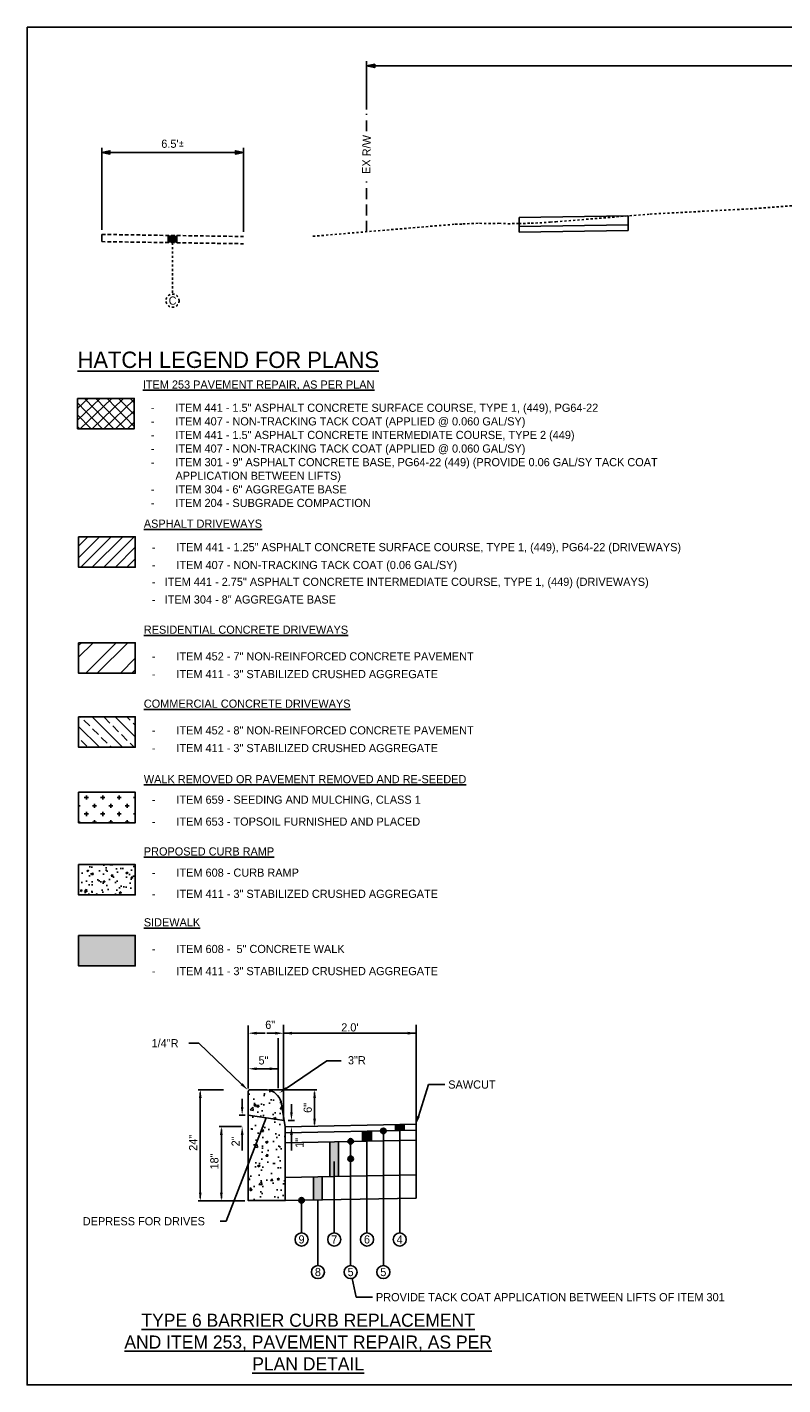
# Model space of a CAD drawing. Header units: feet. Extents: x 19045 to 19260, y 13883 to 14309.
# Tile 5 of 11: x 19045 to 19080, y 14174 to 14236. Entities that reach past the tile are written whole.
import ezdxf
from ezdxf import colors
from ezdxf.entities.mleader import LeaderData, LeaderLine
from ezdxf.enums import TextEntityAlignment as Align
from ezdxf.math import Vec2, Vec3

# ---------------------------------------------------------------- set-up
doc = ezdxf.new("R2010")
doc.units = ezdxf.units.FT
doc.header["$MEASUREMENT"] = 0
for name, pattern in [('CENTER2', [1.125, 0.75, -0.125, 0.125, -0.125]), ('cl5', [25, 1.25, -1.25, 20, -1.25, 1.25]), ('DASHED', [0.75, 0.5, -0.25]), ('DASHED2', [0.375, 0.25, -0.125]), ('OhDOT_USTN2', [0.11, 0.069, -0.041]), ('OhDOT_USTN3', [0.22, 0.165, -0.055])]:
    doc.linetypes.add(name, pattern=pattern)
for name, color, linetype in [('D-HATCH-PATT', 247, 'Continuous'), ('D-TEXT', 9, 'Continuous'), ('PF_X_Ground_Line', 3, 'OhDOT_USTN2'), ('PV_P_EOP', 7, 'Continuous'), ('PV_P_Text', 10, 'Continuous'), ('PV_X_EOP', 7, 'OhDOT_USTN3'), ('RW_X_CL_5', 6, 'cl5'), ('RW_X_Right_of_Way', 7, 'ROWEX-COEC'), ('SC_Shading1', 253, 'Continuous'), ('SC_Shading3', 254, 'Continuous'), ('text', 9, 'Continuous')]:
    doc.layers.add(name, color=color, linetype=linetype)
doc.styles.add('Slanted-Normal', font='font31.shx', dxfattribs={"height": 0.125})
doc.styles.get("Standard").update_dxf_attribs({"font": 'font31.shx'})
doc.styles.add('Straight-Normal', font='font30.shx', dxfattribs={"height": 0.14})
doc.linetypes.add('ROWEX-COEC', pattern='A,0.75,-0.05,["Ex R/W",Straight-Normal,S=1,R=0,X=0,Y=-0.06],-0.7,0.75,-0.3,0.75,-0.3,0.75,-0.3,0.75,-0.3', length=5.7)
doc.dimstyles.new('Dec-1  Slanted', dxfattribs={"dimtxt": 0.125, "dimasz": 0.125, "dimexe": 0.07, "dimexo": 0.07, "dimgap": 0.07, "dimtad": 1, "dimdec": 1, "dimzin": 3, "dimdsep": 46, "dimtxsty": 'Slanted-Normal', "dimblk": 'Dim1', "dimcen": 0, "dimclrd": 95, "dimclre": 95, "dimclrt": 7, "dimadec": 1, "dimazin": 3, "dimtfac": 1, "dimtdec": 1, "dimtix": 1, "dimtofl": 0, "dimtmove": 1, "dimatfit": 3, "dimldrblk": 'Dim1', "dimfxl": 1, "dimtolj": 1, "dimtzin": 0, "dimlwd": -1, "dimlwe": -1, "dimarcsym": 0})
doc.dimstyles.get("Standard").update_dxf_attribs({"dimtxt": 0.18, "dimasz": 0.18, "dimexe": 0.18, "dimexo": 0.0625, "dimgap": 0.09, "dimtad": 0, "dimtih": 1, "dimtoh": 1, "dimdec": 4, "dimzin": 0, "dimdsep": 46, "dimtxsty": 'Standard', "dimcen": 0.09, "dimadec": 0, "dimazin": 0, "dimtfac": 1, "dimtdec": 4, "dimtofl": 0, "dimtmove": 0, "dimatfit": 3, "dimfxl": 1, "dimtolj": 1, "dimtzin": 0, "dimarcsym": 0})

# ---------------------------------------------------------------- blocks, each defined once
blk = doc.blocks.new('Dim1')
h = blk.add_hatch(color=4)
h.dxf.hatch_style = 1
h.paths.add_polyline_path([(0, 0), (-1, -0.2), (-1, 0.2)])
at = {"color": 4}
blk.add_lwpolyline([(0, 0), (-1, -0.2), (-1, 0.2), (0, 0)], dxfattribs=at)
blk = doc.blocks.new('*D901')
at = {"layer": 'Defpoints', "color": 0, "transparency": 16777216}
for p in [(19055.053, 14230.354), (19048.553, 14226.595), (19055.053, 14226.498)]:
    blk.add_point(p, dxfattribs=at)
at = {"layer": 'PV_P_Text', "color": 95, "linetype": 'Continuous', "transparency": 16777216}
for p, q in [((19048.553, 14226.805), (19048.553, 14230.564)), ((19048.928, 14230.354), (19054.678, 14230.354)), ((19055.053, 14226.708), (19055.053, 14230.564))]:
    blk.add_line(p, q, dxfattribs=at)
at = {"layer": 'PV_P_Text', "color": 95, "transparency": 16777216, "xscale": 0.375, "yscale": 0.375, "zscale": 0.375, "rotation": 180}
blk.add_blockref('Dim1', (19048.553, 14230.354), dxfattribs=at)
at = {"layer": 'PV_P_Text', "color": 95, "transparency": 16777216, "xscale": 0.375, "yscale": 0.375, "zscale": 0.375}
blk.add_blockref('Dim1', (19055.053, 14230.354), dxfattribs=at)
at = {"layer": 'PV_P_Text', "color": 7, "transparency": 16777216, "insert": (19051.803, 14230.751), "char_height": 0.375, "attachment_point": 5, "style": 'Slanted-Normal'}
blk.add_mtext("\\A1;6.5'{\\fISOCPEUR|b0|i0|c0|p34;%%P}", dxfattribs=at)
blk = doc.blocks.new('*D889')
at = {"layer": 'Defpoints', "color": 0, "transparency": 16777216}
for p in [(19060.692, 14234.322), (19127.775, 14234.156), (19060.692, 14232.118)]:
    blk.add_point(p, dxfattribs=at)
at = {"layer": 'PV_P_Text', "color": 95, "linetype": 'Continuous', "transparency": 16777216}
for p, q in [((19060.692, 14232.328), (19060.692, 14234.532)), ((19127.4, 14234.322), (19061.067, 14234.322)), ((19127.775, 14234.366), (19127.775, 14234.532))]:
    blk.add_line(p, q, dxfattribs=at)
at = {"layer": 'PV_P_Text', "color": 95, "transparency": 16777216, "xscale": 0.375, "yscale": 0.375, "zscale": 0.375, "rotation": 180}
blk.add_blockref('Dim1', (19060.692, 14234.322), dxfattribs=at)
at = {"layer": 'PV_P_Text', "color": 95, "transparency": 16777216, "xscale": 0.375, "yscale": 0.375, "zscale": 0.375}
blk.add_blockref('Dim1', (19127.775, 14234.322), dxfattribs=at)
at = {"layer": 'PV_P_Text', "color": 7, "transparency": 16777216, "insert": (19090.692, 14234.719), "char_height": 0.375, "attachment_point": 5, "style": 'Slanted-Normal'}
blk.add_mtext("\\A1;60.0' RIGHT-OF-WAY", dxfattribs=at)

msp = doc.modelspace()

# ---------------------------------------------------------------- hatches: boundary and pattern name
at = {"layer": 'D-HATCH-PATT'}
h = msp.add_hatch(dxfattribs=at)
h.set_pattern_fill('AR-CONC', color=256, scale=0.15)
h.set_pattern_definition([(50, (18573.3115, 14546.2789), (1.0758903, -0.0941282), [0.1125, -1.2375]), (355, (18573.3115, 14546.2789), (-0.208127, 1.1282882), [0.09, -0.99]), (100.45144, (18573.4012, 14546.2711), (0.8677633, 1.03416), [0.0956103, -1.0517132]), (46.1842, (18573.3115, 14546.579), (1.600862, -0.248279), [0.16875, -1.85625]), (96.63564, (18573.445, 14546.5582), (1.401993, 1.461178), [0.1434155, -1.5775706]), (351.18416, (18573.3115, 14546.579), (1.401993, 1.461178), [0.135, -1.485]), (21, (18573.4615, 14546.5039), (0.8953606, -0.6039283), [0.1125, -1.2375]), (326, (18573.4615, 14546.5039), (0.364973, 1.087725), [0.09, -0.99]), (71.45144, (18573.5361, 14546.4536), (1.2603336, 0.4837967), [0.0956103, -1.0517132]), (37.5, (18573.3115, 14546.27893), (0.01823978, 0.49934078), [0, -0.978, 0, -1.005, 0, -0.99375]), (7.5, (18573.3115, 14546.27893), (0.3946043, 0.59161757), [0, -0.573, 0, -0.9555, 0, -0.37875]), (327.5, (18572.977, 14546.27893), (0.80073365, -0.0338323), [0, -0.375, 0, -1.17, 0, -1.5525]), (317.5, (18572.827, 14546.2789), (0.87477925, 0.1501575), [0, -0.4875, 0, -0.777, 0, -1.1025])])
edge = h.paths.add_edge_path()
edge.add_line((19056.962, 14185.681), (19056.772, 14186.821))
edge.add_arc((19056.046, 14186.63), 0.75, 14.68211, 83.45455)
edge.add_line((19056.132, 14187.376), (19055.338, 14187.376))
edge.add_arc((19055.338, 14187.305), 0.0706, 90, 180)
edge.add_line((19055.268, 14187.305), (19055.268, 14182.293))
edge.add_line((19055.268, 14182.293), (19056.962, 14182.293))
edge.add_line((19056.962, 14182.293), (19056.962, 14185.681))
at = {"layer": 'PV_P_Text'}
h = msp.add_hatch(color=256, dxfattribs=at)
h.dxf.hatch_style = 1
h.paths.add_polyline_path([(19051.998, 14226.544), (19051.598, 14226.55), (19051.598, 14226.22), (19051.801, 14226.217), (19051.998, 14226.22)])
h = msp.add_hatch(color=256, dxfattribs=at)
h.dxf.hatch_style = 1
edge = h.paths.add_edge_path()
edge.add_arc((19061.462, 14185.491), 0.125, 0, 360)
h = msp.add_hatch(color=256, dxfattribs=at)
h.dxf.hatch_style = 1
h.paths.add_polyline_path([(19062.412, 14185.79), (19062.012, 14185.782), (19062.012, 14185.502), (19062.412, 14185.51)])
h = msp.add_hatch(color=256, dxfattribs=at)
h.dxf.hatch_style = 1
h.paths.add_polyline_path([(19059.412, 14185), (19059.012, 14184.992), (19059.012, 14183.397), (19059.412, 14183.405)])
h = msp.add_hatch(color=256, dxfattribs=at)
h.dxf.hatch_style = 1
edge = h.paths.add_edge_path()
edge.add_arc((19059.962, 14185.011), 0.125, 0, 360)
h = msp.add_hatch(color=256, dxfattribs=at)
h.dxf.hatch_style = 1
h.paths.add_polyline_path([(19060.912, 14185.48), (19060.512, 14185.472), (19060.512, 14185.022), (19060.912, 14185.03)])
h = msp.add_hatch(color=256, dxfattribs=at)
h.dxf.hatch_style = 1
edge = h.paths.add_edge_path()
edge.add_arc((19059.962, 14184.214), 0.125, 0, 360)
h = msp.add_hatch(color=256, dxfattribs=at)
h.dxf.hatch_style = 1
h.paths.add_polyline_path([(19058.662, 14183.39), (19058.262, 14183.382), (19058.262, 14182.323), (19058.662, 14182.323)])
h = msp.add_hatch(color=256, dxfattribs=at)
h.dxf.hatch_style = 1
edge = h.paths.add_edge_path()
edge.add_arc((19057.712, 14182.308), 0.125, 0, 360)
at = {"layer": 'SC_Shading1'}
h = msp.add_hatch(dxfattribs=at)
h.set_pattern_fill('ANSI37', color=256, scale=3, angle=89)
h.set_pattern_definition([(134, (-59.01568, 233.26685), (-0.269752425, -0.260496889), []), (224, (-59.01568, 233.26685), (0.260496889, -0.269752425), [])])
h.paths.add_polyline_path([(19050.044, 14219.078), (19047.444, 14219.078), (19047.444, 14217.682), (19050.044, 14217.682)])
h = msp.add_hatch(dxfattribs=at)
h.set_pattern_fill('ANSI31', color=256, scale=3)
h.set_pattern_definition([(45, (0, 290.453), (-0.265165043, 0.265165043), [])])
h.paths.add_polyline_path([(19050.09, 14212.732), (19047.491, 14212.732), (19047.491, 14211.337), (19050.09, 14211.337)])
h = msp.add_hatch(dxfattribs=at)
h.set_pattern_fill('ANSI32', color=256, scale=3)
h.set_pattern_definition([(45, (0, 291.1948), (-0.79549513, 0.79549513), []), (45, (0.5303, 291.1948), (-0.79549513, 0.79549513), [])])
h.paths.add_polyline_path([(19050.09, 14207.872), (19047.491, 14207.872), (19047.491, 14206.476), (19050.09, 14206.476)])
h = msp.add_hatch(dxfattribs=at)
h.set_pattern_fill('ANSI33', color=256, scale=3, angle=90)
h.set_pattern_definition([(135, (0, 290.453), (-0.530330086, -0.530330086), []), (135, (3e-17, 290.9833), (-0.530330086, -0.530330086), [0.375, -0.1875])])
h.paths.add_polyline_path([(19050.09, 14204.48), (19047.491, 14204.48), (19047.491, 14203.084), (19050.09, 14203.084)])
h = msp.add_hatch(dxfattribs=at)
h.set_pattern_fill('CROSS', color=256, scale=1.5)
h.set_pattern_definition([(0, (0, 291.2722), (0.375, 0.375), [0.1875, -0.5625]), (90, (0.09375, 291.17845), (-0.375, 0.375), [0.1875, -0.5625])])
h.paths.add_polyline_path([(19050.09, 14201.018), (19047.491, 14201.018), (19047.491, 14199.622), (19050.09, 14199.622)])
h = msp.add_hatch(dxfattribs=at)
h.set_pattern_fill('AR-CONC', color=256, scale=0.125)
h.set_pattern_definition([(50, (-59.0157, 227.8832), (0.896575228, -0.078440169), [0.09375, -1.03125]), (355, (-59.0157, 227.8832), (-0.173439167, 0.940240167), [0.075, -0.825]), (100.4514445, (-58.941, 227.87665), (0.723136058, 0.86179999), [0.07967524, -0.87642764]), (46.1842, (-59.0157, 228.1332), (1.334051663, -0.2068991), [0.140625, -1.546875]), (96.6356355, (-58.9045, 228.116), (1.16832743, 1.21764825), [0.11951293, -1.3146422]), (351.184164, (-59.0157, 228.1332), (1.16832743, 1.21764825), [0.1125, -1.2375]), (21, (-58.8907, 228.0707), (0.746133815, -0.503273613), [0.09375, -1.03125]), (326, (-58.8907, 228.0707), (0.304144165, 0.906437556), [0.075, -0.825]), (71.4514447, (-58.8285, 228.02874), (1.05027797, 0.40316394), [0.079675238, -0.87642764]), (37.5, (-59.01568, 227.88318), (0.015199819, 0.4161173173), [0, -0.815, 0, -0.8375, 0, -0.828125]), (7.5, (-59.0157, 227.8832), (0.328836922, 0.49301464), [0, -0.4775, 0, -0.79625, 0, -0.315625]), (327.5, (-59.29443, 227.88318), (0.667278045, -0.0281935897), [0, -0.3125, 0, -0.975, 0, -1.29375]), (317.5, (-59.4194, 227.8832), (0.728982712, 0.125131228), [0, -0.40625, 0, -0.6475, 0, -0.91875])])
h.paths.add_polyline_path([(19050.09, 14197.704), (19047.491, 14197.704), (19047.491, 14196.308), (19050.09, 14196.308)])
at = {"layer": 'SC_Shading3'}
h = msp.add_hatch(color=256, dxfattribs=at)
h.dxf.hatch_style = 1
h.paths.add_polyline_path([(19050.09, 14194.454), (19047.491, 14194.454), (19047.491, 14193.059), (19050.09, 14193.059)])

# ---------------------------------------------------------------- linework, layer by layer
at = {"layer": 'D-TEXT', "color": 9}
msp.add_line((19055.268, 14189.745), (19055.268, 14190.328), dxfattribs=at)
at = {"layer": 'D-TEXT', "color": 9, "linetype": 'ByBlock'}
for p, q in [((19055.653, 14189.971), (19056.039, 14189.971)), ((19056.506, 14189.971), (19056.12, 14189.971)), ((19056.891, 14189.879), (19056.891, 14190.357)), ((19056.891, 14185.97), (19056.891, 14190.357)), ((19062.962, 14189.971), (19056.891, 14189.971)), ((19055.268, 14187.439), (19055.268, 14189.745)), ((19056.633, 14187.451), (19056.633, 14189.745)), ((19056.633, 14188.34), (19055.556, 14188.34))]:
    msp.add_line(p, q, dxfattribs=at)
at = {"layer": 'D-TEXT'}
for p, q in [((19052.997, 14189.513), (19052.537, 14189.513)), ((19054.964, 14187.638), (19052.997, 14189.513)), ((19057.009, 14187.443), (19058.868, 14188.697)), ((19058.868, 14188.697), (19059.532, 14188.697)), ((19054.131, 14187.379), (19052.968, 14187.379)), ((19053.068, 14187.254), (19053.068, 14182.415)), ((19054.989, 14186.594), (19054.989, 14186.969)), ((19056.232, 14187.376), (19058.409, 14187.376)), ((19058.309, 14187.251), (19058.309, 14185.806)), ((19054.846, 14186.219), (19055.131, 14186.219)), ((19057.247, 14186.35), (19057.247, 14186.725)), ((19054.951, 14185.686), (19053.934, 14185.686)), ((19054.034, 14185.561), (19054.034, 14182.415)), ((19057.104, 14185.975), (19057.39, 14185.975)), ((19054.989, 14185.306), (19054.989, 14184.594)), ((19057.247, 14185.306), (19057.247, 14184.594)), ((19054.162, 14182.29), (19052.968, 14182.29)), ((19054.962, 14182.29), (19053.934, 14182.29)), ((19054.921, 14182.29), (19055.113, 14182.29))]:
    msp.add_line(p, q, dxfattribs=at)
for points in [[(19053.047, 14187.254), (19053.089, 14187.254), (19053.068, 14187.379)], [(19058.288, 14187.251), (19058.33, 14187.251), (19058.309, 14187.376)], [(19054.014, 14185.561), (19054.055, 14185.561), (19054.034, 14185.686)], [(19058.288, 14185.806), (19058.33, 14185.806), (19058.309, 14185.681)], [(19053.047, 14182.415), (19053.089, 14182.415), (19053.068, 14182.29)], [(19054.014, 14182.415), (19054.055, 14182.415), (19054.034, 14182.29)]]:
    msp.add_solid(points, dxfattribs=at)
at = {"layer": 'Defpoints', "color": 0, "linetype": 'ByBlock'}
for p in [(19055.268, 14187.379), (19055.268, 14187.305), (19055.292, 14187.358), (19055.338, 14187.305), (19056.327, 14187.317), (19056.891, 14185.836)]:
    msp.add_point(p, dxfattribs=at)
at = {"layer": 'PF_X_Ground_Line'}
msp.add_lwpolyline([(19058.235, 14226.511), (19064.759, 14227.063), (19065.109, 14227.074), (19065.507, 14227.095), (19065.878, 14227.106), (19066.287, 14227.09), (19066.765, 14227.106), (19067.174, 14227.084), (19067.678, 14227.095), (19068.24, 14227.111), (19068.633, 14227.122), (19069.116, 14227.159), (19069.367, 14227.174), (19073.692, 14227.527), (19078.696, 14227.792), (19080.692, 14227.954)], dxfattribs=at)
at = {"layer": 'PV_P_EOP', "linetype": 'DASHED'}
for points in [[(19060.692, 14231.323), (19060.692, 14232.118)], [(19060.692, 14226.719), (19060.692, 14229.029)]]:
    msp.add_lwpolyline(points, dxfattribs=at)
at = {"layer": 'PV_P_Text'}
for points in [[(19067.692, 14227.37), (19072.692, 14227.445)], [(19067.692, 14226.954), (19072.692, 14227.029)], [(19067.692, 14226.704), (19072.692, 14226.779)], [(19051.598, 14226.55), (19051.598, 14226.22)], [(19051.998, 14226.544), (19051.998, 14226.214)], [(19062.962, 14187.86), (19062.962, 14190.357)], [(19062.962, 14182.413), (19062.962, 14187.86)], [(19062.962, 14185.801), (19056.962, 14185.681)], [(19062.012, 14185.502), (19062.012, 14185.782)], [(19062.412, 14185.51), (19062.412, 14185.79)], [(19062.962, 14185.521), (19056.967, 14185.402)], [(19062.962, 14185.071), (19056.976, 14184.952)], [(19059.012, 14183.397), (19059.012, 14184.992)], [(19059.412, 14183.405), (19059.412, 14185)], [(19059.962, 14179.319), (19059.962, 14185.011)], [(19060.512, 14185.022), (19060.512, 14185.472)], [(19060.712, 14180.814), (19060.712, 14185.026)], [(19060.912, 14185.03), (19060.912, 14185.48)], [(19061.462, 14179.319), (19061.462, 14185.491)], [(19062.212, 14180.814), (19062.212, 14185.506)], [(19059.212, 14180.814), (19059.212, 14184.096)], [(19062.962, 14183.476), (19056.962, 14183.356)], [(19058.262, 14182.323), (19058.262, 14183.382)], [(19058.662, 14182.323), (19058.662, 14183.39)], [(19062.962, 14182.413), (19056.962, 14182.293)], [(19057.712, 14180.814), (19057.712, 14182.308)], [(19058.462, 14179.319), (19058.462, 14182.323)]]:
    msp.add_lwpolyline(points, dxfattribs=at)
at = {"layer": 'PV_P_Text', "linetype": 'CENTER2'}
for points in [[(19067.692, 14227.37), (19067.692, 14226.704)], [(19072.692, 14227.445), (19072.692, 14226.779)]]:
    msp.add_lwpolyline(points, dxfattribs=at)
at = {"layer": 'PV_P_Text', "linetype": 'DASHED2', "ltscale": 0.333}
msp.add_lwpolyline([(19051.798, 14226.217), (19051.798, 14223.857)], dxfattribs=at)
at = {"layer": 'PV_P_Text', "flags": 128}
msp.add_lwpolyline([(19056.962, 14185.681), (19056.772, 14186.821, 0.30942), (19056.132, 14187.376), (19055.338, 14187.376, 0.414214), (19055.268, 14187.305), (19055.268, 14182.293), (19056.962, 14182.293)], format="xyb", close=True, dxfattribs=at)
msp.add_lwpolyline([(19055.268, 14186.219), (19056.913, 14185.975)], dxfattribs=at)
at = {"layer": 'PV_P_Text', "linetype": 'DASHED2', "ltscale": 0.333}
msp.add_circle((19051.798, 14223.557), 0.3, dxfattribs=at)
at = {"layer": 'PV_P_Text'}
for centre, radius in [((19061.462, 14185.491), 0.125), ((19059.962, 14185.011), 0.125), ((19059.962, 14184.214), 0.125), ((19057.712, 14182.308), 0.125), ((19057.712, 14180.514), 0.3), ((19059.212, 14180.514), 0.3), ((19060.712, 14180.514), 0.3), ((19062.212, 14180.514), 0.3), ((19058.462, 14179.019), 0.3), ((19059.962, 14179.019), 0.3), ((19061.462, 14179.019), 0.3)]:
    msp.add_circle(centre, radius, dxfattribs=at)
for points in [[(19055.653, 14190.036), (19055.653, 14189.907), (19055.268, 14189.971)], [(19056.506, 14190.036), (19056.506, 14189.907), (19056.891, 14189.971)], [(19057.277, 14190.036), (19057.277, 14189.907), (19056.891, 14189.971)], [(19062.576, 14190.036), (19062.576, 14189.907), (19062.962, 14189.971)], [(19055.653, 14188.404), (19055.653, 14188.276), (19055.268, 14188.34)], [(19056.248, 14188.404), (19056.248, 14188.276), (19056.633, 14188.34)], [(19055.008, 14187.684), (19054.92, 14187.591), (19055.243, 14187.371)], [(19057.044, 14187.39), (19056.973, 14187.496), (19056.689, 14187.227)], [(19053.006, 14187.004), (19053.131, 14187.004), (19053.068, 14187.379)], [(19058.247, 14187.001), (19058.372, 14187.001), (19058.309, 14187.376)], [(19054.926, 14186.594), (19055.051, 14186.594), (19054.989, 14186.219)], [(19057.185, 14186.35), (19057.31, 14186.35), (19057.247, 14185.975)], [(19053.972, 14185.311), (19054.097, 14185.311), (19054.034, 14185.686)], [(19054.926, 14185.306), (19055.051, 14185.306), (19054.989, 14185.681)], [(19057.185, 14185.306), (19057.31, 14185.306), (19057.247, 14185.681)], [(19058.247, 14186.056), (19058.372, 14186.056), (19058.309, 14185.681)], [(19053.006, 14182.665), (19053.131, 14182.665), (19053.068, 14182.29)], [(19053.972, 14182.665), (19054.097, 14182.665), (19054.034, 14182.29)]]:
    msp.add_solid(points, dxfattribs=at)
at = {"layer": 'PV_X_EOP'}
for points in [[(19048.548, 14226.265), (19055.048, 14226.168)], [(19048.553, 14226.595), (19055.053, 14226.498)]]:
    msp.add_lwpolyline(points, dxfattribs=at)
at = {"layer": 'RW_X_CL_5', "linetype": 'ByBlock'}
msp.add_lwpolyline([(19045.13, 14236.098), (19045.13, 14173.848), (19136.254, 14173.848), (19136.254, 14236.098)], close=True, dxfattribs=at)
at = {"layer": 'RW_X_Right_of_Way', "linetype": 'ByBlock', "lineweight": -2}
msp.add_line((19060.222, 14177.869), (19060.972, 14177.869), dxfattribs=at)
at = {"layer": 'RW_X_Right_of_Way'}
msp.add_lwpolyline([(19048.553, 14226.595), (19048.548, 14226.265)], dxfattribs=at)
for points in [[(19047.444, 14219.078), (19050.044, 14219.078), (19050.044, 14217.682), (19047.444, 14217.682)], [(19047.491, 14212.732), (19050.09, 14212.732), (19050.09, 14211.337), (19047.491, 14211.337)], [(19047.491, 14207.872), (19050.09, 14207.872), (19050.09, 14206.476), (19047.491, 14206.476)], [(19047.491, 14204.48), (19050.09, 14204.48), (19050.09, 14203.084), (19047.491, 14203.084)], [(19047.491, 14201.018), (19050.09, 14201.018), (19050.09, 14199.622), (19047.491, 14199.622)], [(19047.491, 14197.704), (19050.09, 14197.704), (19050.09, 14196.308), (19047.491, 14196.308)], [(19047.491, 14194.454), (19050.09, 14194.454), (19050.09, 14193.059), (19047.491, 14193.059)]]:
    msp.add_lwpolyline(points, close=True, dxfattribs=at)
at = {"layer": 'RW_X_Right_of_Way', "linetype": 'ByBlock', "lineweight": -2}
msp.add_lwpolyline([(19060.028, 14178.727), (19060.222, 14177.869)], dxfattribs=at)
at = {"layer": 'text', "color": 9, "linetype": 'ByBlock'}
for p in [(19056.891, 14189.971), (19056.327, 14188.34)]:
    msp.add_point(p, dxfattribs=at)

# ---------------------------------------------------------------- texts
at = {"insert": (19058.015, 14175.811), "char_height": 0.6, "width": 17.96911, "attachment_point": 5, "style": 'Slanted-Normal'}
msp.add_mtext('{\\LTYPE 6 BARRIER CURB REPLACEMENT\\PAND ITEM 253, PAVEMENT REPAIR, AS PER PLAN DETAIL}', dxfattribs=at)
at = {"layer": 'D-TEXT', "color": 9, "linetype": 'ByBlock', "style": 'Slanted-Normal'}
for s, p in [('6"', (19056.275, 14190.357)), ("2.0'", (19059.927, 14190.238)), ('5"', (19055.966, 14188.726))]:
    msp.add_text(s, height=0.375, dxfattribs=at).set_placement(p, align=Align.MIDDLE_CENTER)
at = {"layer": 'D-TEXT', "style": 'Slanted-Normal'}
for s, p in [('1/4"R', (19050.833, 14189.324)), ('3"R', (19059.838, 14188.544))]:
    msp.add_text(s, height=0.375, dxfattribs=at).set_placement(p)
at = {"layer": 'D-TEXT', "char_height": 0.375, "attachment_point": 5, "rotation": 90, "style": 'Slanted-Normal'}
for s, insert in [('\\A1;6"', (19057.997, 14186.547)), ('\\A1;24"', (19052.741, 14184.946)), ('\\A1;2"', (19054.689, 14185.01)), ('\\A1;1"', (19057.616, 14184.941)), ('\\A1;18"', (19053.715, 14184.088))]:
    msp.add_mtext(s, dxfattribs=dict(at, insert=insert))
at = {"layer": 'D-TEXT', "insert": (19047.679, 14181.537), "char_height": 0.375, "width": 6.12875, "attachment_point": 1, "style": 'Slanted-Normal'}
msp.add_mtext('\\A1;DEPRESS FOR DRIVES', dxfattribs=at)
at = {"layer": 'PV_P_Text', "style": 'Slanted-Normal'}
for s, p in [('-   ITEM 441 - 2.75" ASPHALT CONCRETE INTERMEDIATE COURSE, TYPE 1, (449) (DRIVEWAYS)', (19050.854, 14210.669)), ('-   ITEM 304 - 8" AGGREGATE BASE', (19050.854, 14209.857))]:
    msp.add_text(s, height=0.37406, dxfattribs=at).set_placement(p, align=Align.MIDDLE_LEFT)
at = {"layer": 'PV_P_Text', "insert": (19060.692, 14230.259), "char_height": 0.375, "width": 2.18377, "attachment_point": 5, "rotation": 88.85424, "style": 'Slanted-Normal'}
msp.add_mtext('EX R/W', dxfattribs=at)
at = {"layer": 'PV_P_Text', "style": 'Slanted-Normal'}
for s, width, gutter_width, insert, char_height, attachment_point in [('C', 2.46234, 0.625, (19051.798, 14223.557), 0.375, 5), ('{\\LHATCH LEGEND FOR PLANS}', 47.39449, 1.875, (19047.444, 14220.842), 0.74984, 4), ('9', 2.46234, 0.625, (19057.712, 14180.514), 0.375, 5), ('7', 2.46234, 0.625, (19059.212, 14180.514), 0.375, 5), ('6', 2.46234, 0.625, (19060.712, 14180.514), 0.375, 5), ('4', 2.46234, 0.625, (19062.212, 14180.514), 0.375, 5), ('8', 2.46234, 0.625, (19058.462, 14179.019), 0.375, 5), ('5', 2.46234, 0.625, (19059.962, 14179.019), 0.375, 5), ('5', 2.46234, 0.625, (19061.462, 14179.019), 0.375, 5)]:
    msp.add_mtext_dynamic_manual_height_columns(s, width=width, gutter_width=gutter_width, heights=[0], dxfattribs=dict(at, insert=insert, char_height=char_height, attachment_point=attachment_point))
at = {"layer": 'PV_P_Text', "attachment_point": 4, "style": 'Slanted-Normal'}
for s, insert, char_height, width in [('{\\LITEM 253 PAVEMENT REPAIR, AS PER PLAN}', (19050.434, 14219.677), 0.37406, 19.41191), ('\\pxi-3,l4,t4;-^IITEM 441 - 1.5" ASPHALT CONCRETE SURFACE COURSE, TYPE 1, (449), PG64-22\\P-^IITEM 407 - NON-TRACKING TACK COAT (APPLIED @ 0.060 GAL/SY)\\P-^IITEM 441 - 1.5" ASPHALT CONCRETE INTERMEDIATE COURSE, TYPE 2 (449)\\P-^IITEM 407 - NON-TRACKING TACK COAT (APPLIED @ 0.060 GAL/SY)\\P-^IITEM 301 - 9" ASPHALT CONCRETE BASE, PG64-22 (449) (PROVIDE 0.06 GAL/SY TACK COAT APPLICATION BETWEEN LIFTS)\\P-^IITEM 304 - 6" AGGREGATE BASE\\P-^IITEM 204 - SUBGRADE COMPACTION', (19050.434, 14216.463), 0.374063, 24.82266), ('{\\LASPHALT DRIVEWAYS}', (19050.48, 14213.331), 0.37406, 19.41191), ('\\pxi-3,l4,t4;-^IITEM 441 - 1.25" ASPHALT CONCRETE SURFACE COURSE, TYPE 1, (449), PG64-22 (DRIVEWAYS)', (19050.48, 14212.2), 0.37406, 50.3615), ('\\pxi-3,l4,t4;-^IITEM 407 - NON-TRACKING TACK COAT (0.06 GAL/SY)', (19050.48, 14211.382), 0.37406, 27.84613), ('{\\LRESIDENTIAL CONCRETE DRIVEWAYS}', (19050.48, 14208.47), 0.37406, 19.41191), ('\\pxi-3,l4,t4;- ^IITEM 452 - 7" NON-REINFORCED CONCRETE PAVEMENT', (19050.48, 14207.247), 0.37406, 50.3615), ('\\pxi-3,l4,t4;-^IITEM 411 - 3" STABILIZED CRUSHED AGGREGATE', (19050.48, 14206.435), 0.37406, 28.98208), ('{\\LCOMMERCIAL CONCRETE DRIVEWAYS}', (19050.48, 14205.078), 0.37406, 19.41191), ('\\pxi-3,l4,t4;- ^IITEM 452 - 8" NON-REINFORCED CONCRETE PAVEMENT', (19050.48, 14203.855), 0.37406, 50.3615), ('\\pxi-3,l4,t4;-^IITEM 411 - 3" STABILIZED CRUSHED AGGREGATE', (19050.48, 14203.043), 0.37406, 28.98208), ('{\\LWALK REMOVED OR PAVEMENT REMOVED AND RE-SEEDED}', (19050.48, 14201.616), 0.37406, 19.7395), ('\\pxi-3,l4,t4;-^IITEM 659 - SEEDING AND MULCHING, CLASS 1 ', (19050.48, 14200.644), 0.37406, 21.28289), ('\\pxi-3,l4,t4;-^IITEM 653 - TOPSOIL FURNISHED AND PLACED', (19050.48, 14199.671), 0.37406, 22.81977), ('{\\LPROPOSED CURB RAMP}', (19050.48, 14198.303), 0.37406, 8.40818), ('\\pxi-3,l4,t4;-^IITEM 608 - CURB RAMP', (19050.48, 14197.33), 0.37406, 21.28289), ('\\pxi-3,l4,t4;-^IITEM 411 - 3" STABILIZED CRUSHED AGGREGATE', (19050.48, 14196.358), 0.37406, 22.81977), ('{\\LSIDEWALK}', (19050.48, 14195.053), 0.37406, 19.41191), ('\\pxi-3,l4,t4;-^IITEM 608 -  5" CONCRETE WALK', (19050.48, 14193.83), 0.37406, 50.3615), ('\\pxi-3,l4,t4;-^IITEM 411 - 3" STABILIZED CRUSHED AGGREGATE', (19050.48, 14192.816), 0.37406, 28.98208)]:
    msp.add_mtext(s, dxfattribs=dict(at, insert=insert, char_height=char_height, width=width))
at = {"layer": 'RW_X_Right_of_Way', "insert": (19061.122, 14178.057), "char_height": 0.375, "attachment_point": 1, "style": 'Slanted-Normal'}
msp.add_mtext('PROVIDE TACK COAT APPLICATION BETWEEN LIFTS OF ITEM 301', dxfattribs=at)

# ---------------------------------------------------------------- dimensions: what is measured, and where the dimension line sits
at = {"layer": 'PV_P_Text'}
dim = msp.add_linear_dim(base=(19060.692, 14234.322), p1=(19127.775, 14234.156), p2=(19060.692, 14232.118), text="60.0' RIGHT-OF-WAY", dimstyle='Dec-1  Slanted', override={"dimpost": "'"}, dxfattribs=at)
dim.commit()
dim.dimension.update_dxf_attribs({"geometry": '*D889', "text_midpoint": (19090.692, 14234.322), "dimtype": 160})
dim = msp.add_linear_dim(base=(19055.053, 14230.354), p1=(19048.553, 14226.595), p2=(19055.053, 14226.498), text="6.5'{\\fISOCPEUR|b0|i0|c0|p34;%%P}", dimstyle='Dec-1  Slanted', override={"dimpost": "'"}, dxfattribs=at)
dim.commit()
dim.dimension.update_dxf_attribs({"geometry": '*D901', "text_midpoint": (19051.803, 14230.751)})

# ---------------------------------------------------------------- leaders
at = {"layer": 'D-TEXT'}
msp.add_leader([(19056.09, 14186.097), (19054.255, 14181.357), (19053.98, 14181.357)], dimstyle='Standard', override={"dimscale": 0.7, "dimgap": 0.09, "dimtad": 0, "dimtih": 0, "dimtoh": 0}, dxfattribs=at)
at = {"layer": 'RW_X_Right_of_Way'}
ml = msp.add_multileader_mtext('Standard', dxfattribs=at)
ml.set_content('SAWCUT', color=256, style='Slanted-Normal')
ml.set_leader_properties()
ml.build(insert=Vec2(0, 0))
ml.multileader.update_dxf_attribs({"dogleg_length": 0.25, "arrow_head_size": 0.375, "scale": 3})
ctx = ml.context
ctx.base_point, ctx.scale, ctx.char_height, ctx.arrow_head_size, ctx.landing_gap_size, ctx.plane_origin = Vec3(19064.287, 14187.618), 3, 0.375, 0.375, 0.15, Vec3(19063.018, 14185.775)
notes = []
notes.append((ctx, [(0, (1, 1, 0), (19063.537, 14187.618), (1, 0), 0.75, [(0, [(19062.962, 14185.801)], 0, [])])]))
ctx.mtext.insert, ctx.mtext.flow_direction = Vec3(19064.437, 14187.806), 5
for ctx, leaders in notes:
    for number, flags, end, landing, length, lines in leaders:
        leader = LeaderData()
        leader.index, (leader.has_last_leader_line, leader.has_dogleg_vector, leader.attachment_direction) = number, flags
        leader.last_leader_point, leader.dogleg_vector, leader.dogleg_length = Vec3(end), Vec3(landing), length
        for number, points, colour, breaks in lines:
            line = LeaderLine()
            line.index, line.vertices, line.color, line.breaks = number, Vec3.list(points), colors.encode_raw_color(colour), breaks
            leader.lines.append(line)
        ctx.leaders.append(leader)

doc.saveas('drawing.dxf')
